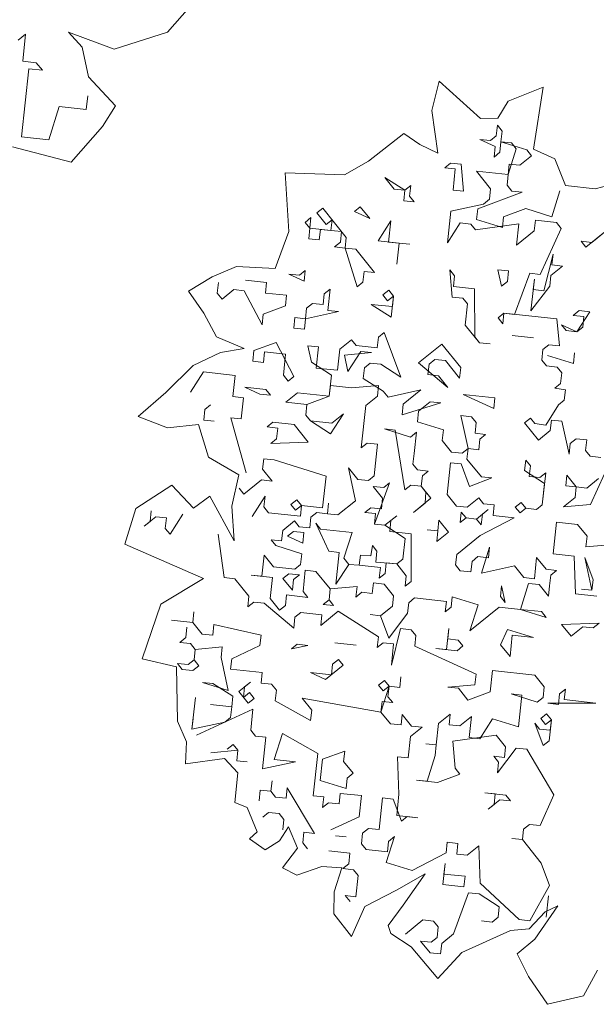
# Model space of a CAD drawing. Header units: metres. Extents: x -228 to 168, y -124 to 293.
# Tile 209 of 256: x -170.47 to -166.28, y 116.37 to 123.53. Entities that reach past the tile are written whole.
import ezdxf

# ---------------------------------------------------------------- set-up
doc = ezdxf.new("R2010")
doc.units = ezdxf.units.M
doc.header["$MEASUREMENT"] = 0
doc.layers.add('Bepflanzung.3 _ UMGEBUNG', color=7, linetype='Continuous')

msp = doc.modelspace()

# ---------------------------------------------------------------- linework, layer by layer
at = {"layer": 'Bepflanzung.3 _ UMGEBUNG', "color": 33, "linetype": 'Continuous', "lineweight": 18, "true_color": 0xa89c73}
for p, q in [((-169.3928, 123.4341), (-169.2337, 123.617)), ((-170.4786, 123.3774), (-170.4239, 123.4215)), ((-170.4239, 123.4215), (-170.4451, 123.2238)), ((-170.0128, 123.3253), (-170.1133, 123.4342)), ((-170.1133, 123.4342), (-169.7806, 123.3109)), ((-169.7806, 123.3109), (-169.3928, 123.4341)), ((-169.9658, 123.11), (-170.0128, 123.3253)), ((-170.4451, 123.2238), (-170.3462, 123.2132)), ((-170.3462, 123.2132), (-170.3021, 123.1585)), ((-170.401, 123.1691), (-170.454, 122.6748)), ((-170.3021, 123.1585), (-170.401, 123.1691)), ((-169.771, 122.8998), (-169.9658, 123.11)), ((-167.4184, 123.0793), (-167.4715, 122.8662)), ((-167.118, 122.8065), (-167.4184, 123.0793)), ((-166.6613, 123.0352), (-166.9168, 122.9344)), ((-166.7328, 122.5852), (-166.6613, 123.0352)), ((-169.9826, 122.8742), (-169.972, 122.9731)), ((-166.9168, 122.9344), (-166.9923, 122.8094)), ((-170.2563, 122.6536), (-170.1804, 122.8954)), ((-170.1804, 122.8954), (-169.9826, 122.8742)), ((-169.8644, 122.7486), (-169.771, 122.8998)), ((-167.4715, 122.8662), (-167.4284, 122.5562)), ((-166.9923, 122.8094), (-167.118, 122.8065)), ((-170.0933, 122.4905), (-169.8644, 122.7486)), ((-167.0025, 122.6816), (-166.9943, 122.7585)), ((-166.9943, 122.7585), (-166.96, 122.7159)), ((-166.96, 122.7159), (-166.9682, 122.639)), ((-170.454, 122.6748), (-170.2563, 122.6536)), ((-167.6752, 122.6982), (-167.9312, 122.4983)), ((-167.558, 122.6192), (-167.6752, 122.6982)), ((-167.0108, 122.6047), (-167.122, 122.6555)), ((-167.122, 122.6555), (-167.0451, 122.6473)), ((-167.0451, 122.6473), (-167.0025, 122.6816)), ((-166.9682, 122.639), (-166.9765, 122.5621)), ((-166.9682, 122.639), (-166.7801, 122.58)), ((-166.8913, 122.6308), (-166.9682, 122.639)), ((-170.5181, 122.6014), (-170.0933, 122.4905)), ((-167.4284, 122.5562), (-167.558, 122.6192)), ((-167.019, 122.5278), (-167.0108, 122.6047)), ((-166.9765, 122.5621), (-167.019, 122.5278)), ((-166.9161, 122.4001), (-166.857, 122.5882)), ((-166.857, 122.5882), (-166.8913, 122.6308)), ((-166.7801, 122.58), (-166.7458, 122.5374)), ((-166.5774, 122.5135), (-166.7328, 122.5852)), ((-167.9312, 122.4983), (-168.1047, 122.3976)), ((-166.7458, 122.5374), (-166.8309, 122.4688)), ((-166.4995, 122.3203), (-166.5774, 122.5135)), ((-167.3774, 122.4496), (-167.3348, 122.4839)), ((-167.3005, 122.4414), (-167.3774, 122.4496)), ((-167.3348, 122.4839), (-167.2579, 122.4757)), ((-167.317, 122.2876), (-167.3005, 122.4414)), ((-167.2579, 122.4757), (-167.2401, 122.2793)), ((-167.0438, 122.2972), (-167.1467, 122.4249)), ((-167.1467, 122.4249), (-166.9161, 122.4001)), ((-166.9078, 122.477), (-166.9243, 122.3232)), ((-166.8309, 122.4688), (-166.9078, 122.477)), ((-168.1047, 122.3976), (-168.5377, 122.4134)), ((-168.5377, 122.4134), (-168.51, 121.9866)), ((-167.6671, 122.2863), (-167.8126, 122.3796)), ((-167.8126, 122.3796), (-167.744, 122.2945)), ((-166.0315, 122.3628), (-166.2839, 122.2972)), ((-167.744, 122.2945), (-167.6671, 122.2863)), ((-167.6753, 122.2094), (-167.6671, 122.2863)), ((-167.6671, 122.2863), (-167.6245, 122.3206)), ((-167.6245, 122.3206), (-167.6328, 122.2437)), ((-167.2401, 122.2793), (-167.317, 122.2876)), ((-167.052, 122.2203), (-167.0438, 122.2972)), ((-166.9243, 122.3232), (-166.89, 122.2807)), ((-166.89, 122.2807), (-166.8131, 122.2724)), ((-166.599, 122.0939), (-166.5399, 122.282)), ((-166.2839, 122.2972), (-166.4995, 122.3203)), ((-167.5985, 122.2011), (-167.6753, 122.2094)), ((-167.6328, 122.2437), (-167.5985, 122.2011)), ((-166.8131, 122.2724), (-167.1372, 122.1516)), ((-167.0946, 122.186), (-167.052, 122.2203)), ((-168.3069, 122.1216), (-168.2643, 122.1559)), ((-168.2643, 122.1559), (-168.0928, 121.9431)), ((-168.0337, 122.1311), (-167.9911, 122.1655)), ((-167.9911, 122.1655), (-167.9225, 122.0803)), ((-167.3582, 121.9032), (-167.3335, 122.1338)), ((-167.3335, 122.1338), (-167.0946, 122.186)), ((-167.1372, 122.1516), (-167.1454, 122.0748)), ((-166.9491, 122.0926), (-166.787, 122.153)), ((-166.787, 122.153), (-166.599, 122.0939)), ((-168.392, 122.0529), (-168.3495, 122.0873)), ((-168.3495, 122.0873), (-168.3577, 122.0104)), ((-168.2383, 122.0364), (-168.3069, 122.1216)), ((-168.1957, 122.0708), (-168.2383, 122.0364)), ((-168.204, 121.9939), (-168.1957, 122.0708)), ((-167.9225, 122.0803), (-168.0337, 122.1311)), ((-167.8621, 121.9183), (-167.7687, 122.0638)), ((-167.7687, 122.0638), (-167.7852, 121.9101)), ((-167.1454, 122.0748), (-166.9573, 122.0157)), ((-166.9573, 122.0157), (-166.9491, 122.0926)), ((-166.7184, 122.0678), (-166.7267, 121.991)), ((-166.5646, 122.0514), (-166.7184, 122.0678)), ((-168.3577, 122.0104), (-168.392, 122.0529)), ((-168.366, 121.9335), (-168.3577, 122.0104)), ((-168.3577, 122.0104), (-168.204, 121.9939)), ((-168.2808, 122.0021), (-168.2891, 121.9252)), ((-168.1271, 121.9856), (-168.2808, 122.0021)), ((-167.2648, 122.0487), (-167.3582, 121.9032)), ((-167.188, 122.0404), (-167.2648, 122.0487)), ((-167.1536, 121.9979), (-167.188, 122.0404)), ((-166.8379, 122.0418), (-167.1536, 121.9979)), ((-166.8544, 121.888), (-166.8379, 122.0418)), ((-166.7267, 121.991), (-166.8544, 121.888)), ((-166.6828, 121.6752), (-166.5303, 122.0088)), ((-166.5303, 122.0088), (-166.5646, 122.0514)), ((-166.1377, 122.0444), (-166.3505, 121.8728)), ((-166.3079, 121.9072), (-166.1377, 122.0444)), ((-168.51, 121.9866), (-168.6088, 121.7176)), ((-168.2891, 121.9252), (-168.366, 121.9335)), ((-168.1353, 121.9087), (-168.1271, 121.9856)), ((-168.0928, 121.9431), (-168.101, 121.8662)), ((-167.7083, 121.9018), (-167.8621, 121.9183)), ((-168.1779, 121.8744), (-168.1353, 121.9087)), ((-168.101, 121.8662), (-168.1779, 121.8744)), ((-168.101, 121.8662), (-168.0241, 121.8579)), ((-168.0145, 121.5847), (-168.101, 121.8662)), ((-168.0241, 121.8579), (-167.8868, 121.6877)), ((-167.7852, 121.9101), (-167.6314, 121.8936)), ((-167.7083, 121.9018), (-167.7248, 121.7481)), ((-167.7248, 121.7481), (-167.7083, 121.9018)), ((-167.6314, 121.8936), (-167.7083, 121.9018)), ((-166.3505, 121.8728), (-166.3848, 121.9154)), ((-166.3848, 121.9154), (-166.3079, 121.9072)), ((-166.6567, 121.5557), (-166.5894, 121.8207)), ((-166.5894, 121.8207), (-166.5976, 121.7438)), ((-168.8909, 121.7317), (-169.0678, 121.6579)), ((-168.6088, 121.7176), (-168.8909, 121.7317)), ((-168.4333, 121.6685), (-168.3907, 121.7028)), ((-168.3907, 121.7028), (-168.399, 121.6259)), ((-167.3226, 121.5105), (-167.3404, 121.7068)), ((-167.3404, 121.7068), (-167.3061, 121.6643)), ((-166.9642, 121.5887), (-166.9903, 121.7082)), ((-166.9903, 121.7082), (-166.9134, 121.6999)), ((-166.5207, 121.7356), (-166.6059, 121.6669)), ((-166.5976, 121.7438), (-166.5207, 121.7356)), ((-169.0678, 121.6579), (-169.2406, 121.5521)), ((-168.8259, 121.6329), (-168.6722, 121.6164)), ((-168.399, 121.6259), (-168.5102, 121.6768)), ((-168.5102, 121.6768), (-168.4333, 121.6685)), ((-167.9637, 121.6959), (-167.972, 121.619)), ((-167.8868, 121.6877), (-167.9637, 121.6959)), ((-167.3061, 121.6643), (-167.3143, 121.5874)), ((-166.9134, 121.6999), (-166.9217, 121.623)), ((-166.8695, 121.3841), (-166.7596, 121.6834)), ((-166.7596, 121.6834), (-166.6828, 121.6752)), ((-166.7501, 121.4102), (-166.7253, 121.6409)), ((-166.7253, 121.6409), (-166.7336, 121.564)), ((-166.6059, 121.6669), (-166.6141, 121.59)), ((-169.0305, 121.5381), (-169.0223, 121.615)), ((-168.9111, 121.5642), (-168.9962, 121.4956)), ((-168.8342, 121.556), (-168.9111, 121.5642)), ((-168.6722, 121.6164), (-168.6804, 121.5395)), ((-168.2534, 121.5326), (-168.2109, 121.5669)), ((-168.2109, 121.5669), (-168.2274, 121.4131)), ((-167.972, 121.619), (-168.0145, 121.5847)), ((-167.8264, 121.5257), (-167.7839, 121.56)), ((-167.7839, 121.56), (-167.7496, 121.5174)), ((-167.3143, 121.5874), (-167.1606, 121.5709)), ((-167.1606, 121.5709), (-167.1592, 121.2208)), ((-166.9217, 121.623), (-166.9642, 121.5887)), ((-166.6141, 121.59), (-166.7501, 121.4102)), ((-166.7336, 121.564), (-166.6567, 121.5557)), ((-169.2406, 121.5521), (-169.1291, 121.3919)), ((-168.9962, 121.4956), (-169.0305, 121.5381)), ((-168.7052, 121.3088), (-168.8342, 121.556)), ((-168.6804, 121.5395), (-168.5267, 121.523)), ((-168.5267, 121.523), (-168.5349, 121.4461)), ((-168.2617, 121.4557), (-168.2534, 121.5326)), ((-167.7921, 121.4831), (-167.8264, 121.5257)), ((-167.7496, 121.5174), (-167.7921, 121.4831)), ((-167.7496, 121.5174), (-167.7661, 121.3636)), ((-167.7578, 121.4405), (-167.7496, 121.5174)), ((-167.2457, 121.5022), (-167.3226, 121.5105)), ((-167.2114, 121.4597), (-167.2457, 121.5022)), ((-168.5349, 121.4461), (-168.6969, 121.3857)), ((-168.3894, 121.3527), (-168.3811, 121.4296)), ((-168.3811, 121.4296), (-168.3386, 121.4639)), ((-168.3386, 121.4639), (-168.2617, 121.4557)), ((-167.7661, 121.3636), (-167.9116, 121.457)), ((-167.9116, 121.457), (-167.7578, 121.4405)), ((-167.2279, 121.3059), (-167.2114, 121.4597)), ((-169.1291, 121.3919), (-169.0356, 121.2202)), ((-168.6969, 121.3857), (-168.7052, 121.3088)), ((-168.4745, 121.2841), (-168.4663, 121.361)), ((-168.4663, 121.361), (-168.3894, 121.3527)), ((-168.3894, 121.3527), (-168.3976, 121.2758)), ((-168.1505, 121.4049), (-168.3894, 121.3527)), ((-168.2274, 121.4131), (-168.1505, 121.4049)), ((-166.989, 121.3581), (-166.9464, 121.3924)), ((-166.9546, 121.3155), (-166.989, 121.3581)), ((-166.9464, 121.3924), (-166.9546, 121.3155)), ((-166.562, 121.3511), (-166.9464, 121.3924)), ((-166.9464, 121.3924), (-166.8695, 121.3841)), ((-166.5441, 121.1548), (-166.562, 121.3511)), ((-166.4425, 121.3772), (-166.4, 121.4115)), ((-166.3656, 121.369), (-166.4425, 121.3772)), ((-166.3231, 121.4033), (-166.4165, 121.2578)), ((-166.4, 121.4115), (-166.3231, 121.4033)), ((-166.3739, 121.2921), (-166.3656, 121.369)), ((-168.3976, 121.2758), (-168.4745, 121.2841)), ((-167.1249, 121.1782), (-167.2279, 121.3059)), ((-166.4165, 121.2578), (-166.5277, 121.3086)), ((-166.5277, 121.3086), (-166.4933, 121.266)), ((-166.4165, 121.2578), (-166.3739, 121.2921)), ((-169.0356, 121.2202), (-168.8347, 121.1368)), ((-167.8677, 121.1412), (-167.8594, 121.2181)), ((-167.8594, 121.2181), (-167.8169, 121.2524)), ((-167.8169, 121.2524), (-167.6961, 120.9284)), ((-167.1592, 121.2208), (-167.1249, 121.1782)), ((-166.886, 121.2304), (-166.7322, 121.2139)), ((-166.7322, 121.2139), (-166.886, 121.2304)), ((-166.4933, 121.266), (-166.4165, 121.2578)), ((-168.8347, 121.1368), (-169.007, 121.1062)), ((-168.7642, 121.1207), (-168.6022, 121.1811)), ((-168.6022, 121.1811), (-168.4732, 120.934)), ((-168.3455, 121.0369), (-168.3716, 121.1564)), ((-168.3716, 121.1564), (-168.2947, 121.1481)), ((-168.2947, 121.1481), (-168.3112, 120.9944)), ((-168.1574, 120.9779), (-168.1409, 121.1316)), ((-168.1409, 121.1316), (-168.0558, 121.2003)), ((-168.0558, 121.2003), (-168.0214, 121.1577)), ((-168.0214, 121.1577), (-167.8677, 121.1412)), ((-167.5684, 121.0314), (-167.3981, 121.1686)), ((-167.3981, 121.1686), (-167.2608, 120.9984)), ((-167.1249, 121.1782), (-167.048, 121.17)), ((-167.048, 121.17), (-167.1249, 121.1782)), ((-166.6636, 121.1287), (-166.621, 121.1631)), ((-166.621, 121.1631), (-166.5441, 121.1548)), ((-169.007, 121.1062), (-169.2054, 121.0132)), ((-168.7725, 121.0439), (-168.7642, 121.1207)), ((-168.6873, 121.1125), (-168.6956, 121.0356)), ((-168.5336, 121.096), (-168.6873, 121.1125)), ((-168.5501, 120.9422), (-168.5336, 121.096)), ((-168.1066, 121.0891), (-167.9102, 121.1069)), ((-168.0805, 120.9696), (-168.1066, 121.0891)), ((-167.9871, 121.1152), (-168.0805, 120.9696)), ((-167.9102, 121.1069), (-167.9871, 121.1152)), ((-166.6718, 121.0519), (-166.6636, 121.1287)), ((-166.4412, 121.0271), (-166.6293, 121.0862)), ((-166.6293, 121.0862), (-166.4412, 121.0271)), ((-166.4329, 121.104), (-166.4412, 121.0271)), ((-166.4412, 121.0271), (-166.4329, 121.104)), ((-169.2054, 121.0132), (-169.4041, 120.8165)), ((-168.6956, 121.0356), (-168.7725, 121.0439)), ((-168.2, 120.9436), (-168.3455, 121.0369)), ((-168.3112, 120.9944), (-168.1574, 120.9779)), ((-167.9611, 120.9957), (-167.9693, 120.9188)), ((-167.9185, 121.03), (-167.9611, 120.9957)), ((-167.8416, 121.0218), (-167.9185, 121.03)), ((-167.6961, 120.9284), (-167.8416, 121.0218)), ((-167.3542, 120.8529), (-167.5684, 121.0314)), ((-167.4915, 121.0231), (-167.4997, 120.9462)), ((-167.4489, 121.0574), (-167.4915, 121.0231)), ((-167.3721, 121.0492), (-167.4489, 121.0574)), ((-167.2691, 120.9215), (-167.3721, 121.0492)), ((-167.2608, 120.9984), (-167.2691, 120.9215)), ((-166.6375, 121.0093), (-166.6718, 121.0519)), ((-166.5606, 121.001), (-166.6375, 121.0093)), ((-166.5263, 120.9585), (-166.5606, 121.001)), ((-169.1308, 120.9656), (-169.2242, 120.8201)), ((-168.9002, 120.9409), (-169.1308, 120.9656)), ((-168.9167, 120.7871), (-168.9002, 120.9409)), ((-168.5157, 120.8997), (-168.5501, 120.9422)), ((-168.4732, 120.934), (-168.5157, 120.8997)), ((-168.2164, 120.7898), (-168.2, 120.9436)), ((-167.9693, 120.9188), (-167.8238, 120.8254)), ((-167.4997, 120.9462), (-167.4229, 120.938)), ((-167.4229, 120.938), (-167.3542, 120.8529)), ((-166.5346, 120.8816), (-166.5263, 120.9585)), ((-168.7203, 120.805), (-168.8315, 120.8558)), ((-168.8315, 120.8558), (-168.6778, 120.8393)), ((-168.2082, 120.8667), (-168.2164, 120.7898)), ((-168.0544, 120.8502), (-168.2082, 120.8667)), ((-167.8581, 120.868), (-168.0544, 120.8502)), ((-167.8663, 120.7911), (-167.8581, 120.868)), ((-166.5771, 120.8473), (-166.5346, 120.8816)), ((-166.4985, 120.8369), (-166.5771, 120.8473)), ((-169.4041, 120.8165), (-169.6058, 120.6424)), ((-168.8398, 120.7789), (-168.9167, 120.7871)), ((-168.8563, 120.6251), (-168.8398, 120.7789)), ((-168.6434, 120.7967), (-168.7203, 120.805)), ((-168.6778, 120.8393), (-168.6434, 120.7967)), ((-168.5322, 120.7459), (-168.4471, 120.8145)), ((-168.4471, 120.8145), (-168.2164, 120.7898)), ((-168.2164, 120.7898), (-168.3785, 120.7294)), ((-167.9515, 120.7225), (-167.8663, 120.7911)), ((-167.8238, 120.8254), (-167.7895, 120.7829)), ((-167.7895, 120.7829), (-167.5506, 120.835)), ((-167.5506, 120.835), (-167.6783, 120.7321)), ((-167.0206, 120.7004), (-167.243, 120.802)), ((-167.243, 120.802), (-167.0124, 120.7773)), ((-167.0124, 120.7773), (-167.0206, 120.7004)), ((-166.5085, 120.7621), (-166.4985, 120.8369)), ((-169.0787, 120.7267), (-169.1212, 120.6924)), ((-168.3785, 120.7294), (-168.5322, 120.7459)), ((-168.3785, 120.7294), (-168.3867, 120.6525)), ((-168.3867, 120.6525), (-168.3785, 120.7294)), ((-167.9845, 120.4149), (-167.9515, 120.7225)), ((-167.6865, 120.6552), (-167.405, 120.7416)), ((-167.6783, 120.7321), (-167.6865, 120.6552)), ((-167.4819, 120.7499), (-167.5671, 120.6813)), ((-167.405, 120.7416), (-167.4819, 120.7499)), ((-166.6427, 120.5802), (-166.5511, 120.7278)), ((-166.5511, 120.7278), (-166.5085, 120.7621)), ((-169.6058, 120.6424), (-169.3929, 120.5587)), ((-169.1212, 120.6924), (-169.1295, 120.6155)), ((-168.8206, 120.2324), (-168.9331, 120.6334)), ((-168.9331, 120.6334), (-168.8563, 120.6251)), ((-168.3867, 120.6525), (-168.3524, 120.6099)), ((-168.3524, 120.6099), (-168.3867, 120.6525)), ((-168.1135, 120.6621), (-168.2069, 120.5166)), ((-168.1986, 120.5935), (-168.1135, 120.6621)), ((-167.5671, 120.6813), (-167.5753, 120.6044)), ((-167.2074, 120.4094), (-167.2595, 120.6483)), ((-167.2595, 120.6483), (-167.1826, 120.64)), ((-167.1826, 120.64), (-167.1483, 120.5975)), ((-166.7965, 120.5967), (-166.7539, 120.631)), ((-166.7539, 120.631), (-166.7213, 120.5905)), ((-169.3929, 120.5587), (-169.1667, 120.5835)), ((-169.1667, 120.5835), (-169.094, 120.3465)), ((-169.1295, 120.6155), (-169.0526, 120.6073)), ((-168.6682, 120.5661), (-168.6256, 120.6004)), ((-168.5913, 120.5578), (-168.6682, 120.5661)), ((-168.6256, 120.6004), (-168.4718, 120.5839)), ((-168.4718, 120.5839), (-168.3689, 120.4562)), ((-168.3524, 120.6099), (-168.1986, 120.5935)), ((-168.2069, 120.5166), (-168.3524, 120.6099)), ((-167.5753, 120.6044), (-167.3872, 120.5453)), ((-167.1483, 120.5975), (-167.1566, 120.5206)), ((-166.6952, 120.4711), (-166.7965, 120.5967)), ((-166.7213, 120.5905), (-166.6427, 120.5802)), ((-166.6002, 120.6145), (-166.6101, 120.5397)), ((-166.525, 120.6084), (-166.6002, 120.6145)), ((-166.4728, 120.3695), (-166.525, 120.6084)), ((-168.5995, 120.4809), (-168.5913, 120.5578)), ((-167.7373, 120.544), (-167.8142, 120.5522)), ((-167.8142, 120.5522), (-167.6261, 120.4932)), ((-167.6673, 120.1087), (-167.7373, 120.544)), ((-167.6261, 120.4932), (-167.5835, 120.5275)), ((-167.5835, 120.5275), (-167.6, 120.3737)), ((-167.3872, 120.5453), (-167.3955, 120.4684)), ((-167.1566, 120.5206), (-167.0797, 120.5123)), ((-167.0797, 120.5123), (-167.1222, 120.478)), ((-166.6101, 120.5397), (-166.6952, 120.4711)), ((-168.6421, 120.4466), (-168.5995, 120.4809)), ((-168.3689, 120.4562), (-168.6421, 120.4466)), ((-167.9419, 120.4493), (-167.9845, 120.4149)), ((-167.865, 120.441), (-167.9419, 120.4493)), ((-167.8898, 120.2104), (-167.865, 120.441)), ((-167.3955, 120.4684), (-167.3268, 120.3833)), ((-167.1222, 120.478), (-167.1305, 120.4011)), ((-166.4646, 120.4464), (-166.4728, 120.3695)), ((-166.422, 120.4807), (-166.4646, 120.4464)), ((-166.3451, 120.4724), (-166.422, 120.4807)), ((-166.3534, 120.3955), (-166.3451, 120.4724)), ((-169.094, 120.3465), (-168.8743, 120.2195)), ((-167.6, 120.3737), (-167.6083, 120.2968)), ((-167.3268, 120.3833), (-167.2499, 120.375)), ((-167.2499, 120.375), (-167.2074, 120.4094)), ((-167.2074, 120.4094), (-167.2156, 120.3325)), ((-167.1305, 120.4011), (-167.2074, 120.4094)), ((-166.3191, 120.353), (-166.3534, 120.3955)), ((-166.2422, 120.3447), (-166.3191, 120.353)), ((-168.6929, 120.3354), (-168.7012, 120.2585)), ((-168.616, 120.3272), (-168.6929, 120.3354)), ((-168.2399, 120.209), (-168.616, 120.3272)), ((-167.6083, 120.2968), (-167.574, 120.2543)), ((-167.3351, 120.3064), (-167.3598, 120.0758)), ((-167.2582, 120.2982), (-167.3351, 120.3064)), ((-167.1961, 120.134), (-167.2582, 120.2982)), ((-167.2156, 120.3325), (-167.1109, 120.2027)), ((-166.7969, 120.2487), (-166.7886, 120.3256)), ((-166.7886, 120.3256), (-166.7543, 120.283)), ((-166.7543, 120.283), (-166.7626, 120.2061)), ((-168.8743, 120.2195), (-168.9249, 119.9905)), ((-168.7012, 120.2585), (-168.6325, 120.1734)), ((-168.2646, 119.9784), (-168.2399, 120.209)), ((-168.0257, 120.0305), (-168.0778, 120.2694)), ((-168.0778, 120.2694), (-168.0092, 120.1843)), ((-167.9323, 120.176), (-167.8898, 120.2104)), ((-167.574, 120.2543), (-167.4971, 120.246)), ((-167.5396, 120.2117), (-167.5479, 120.1348)), ((-167.4971, 120.246), (-167.5396, 120.2117)), ((-167.1109, 120.2027), (-167.0358, 120.1965)), ((-166.6513, 120.1553), (-166.7969, 120.2487)), ((-166.7626, 120.2061), (-166.6857, 120.1979)), ((-166.6857, 120.1979), (-166.6431, 120.2322)), ((-166.6431, 120.2322), (-166.6678, 120.0015)), ((-166.4976, 120.1388), (-166.4893, 120.2157)), ((-166.4893, 120.2157), (-166.4207, 120.1306)), ((-166.2161, 120.2253), (-166.3177, 120.0029)), ((-169.3602, 120.1435), (-169.6232, 119.9736)), ((-169.2035, 119.9752), (-169.3602, 120.1435)), ((-168.7094, 120.1816), (-168.8371, 120.0787)), ((-168.6325, 120.1734), (-168.7094, 120.1816)), ((-168.0092, 120.1843), (-167.9323, 120.176)), ((-167.8294, 120.0484), (-167.898, 120.1335)), ((-167.898, 120.1335), (-167.8211, 120.1252)), ((-167.7785, 120.1596), (-167.8884, 119.8603)), ((-167.8211, 120.1252), (-167.7785, 120.1596)), ((-167.6248, 120.1431), (-167.6673, 120.1087)), ((-167.5479, 120.1348), (-167.6248, 120.1431)), ((-167.5479, 120.1348), (-167.4775, 120.0476)), ((-167.5136, 120.0923), (-167.5479, 120.1348)), ((-167.0358, 120.1965), (-167.1961, 120.134)), ((-166.6678, 120.0015), (-166.6513, 120.1553)), ((-166.4207, 120.1306), (-166.4976, 120.1388)), ((-166.4289, 120.0537), (-166.4207, 120.1306)), ((-166.4207, 120.1306), (-166.3438, 120.1223)), ((-166.3438, 120.1223), (-166.2587, 120.191)), ((-169.0837, 120.0641), (-169.2035, 119.9752)), ((-168.9084, 119.7379), (-169.0837, 120.0641)), ((-168.8371, 120.0787), (-168.8714, 120.1212)), ((-168.7767, 119.9167), (-168.6833, 120.0622)), ((-168.6833, 120.0622), (-168.6916, 119.9853)), ((-167.5201, 120.0132), (-167.5136, 120.0923)), ((-167.3598, 120.0758), (-167.2912, 119.9906)), ((-168.9249, 119.9905), (-168.9084, 119.7379)), ((-168.4952, 120.0031), (-168.4527, 120.0374)), ((-168.4609, 119.9606), (-168.4952, 120.0031)), ((-168.4184, 119.9949), (-168.4609, 119.9606)), ((-168.4527, 120.0374), (-168.4184, 119.9949)), ((-168.4266, 119.918), (-168.4184, 119.9949)), ((-168.4184, 119.9949), (-168.2646, 119.9784)), ((-168.2303, 119.9358), (-168.222, 120.0127)), ((-168.222, 120.0127), (-168.2303, 119.9358)), ((-168.1534, 119.9276), (-168.0257, 120.0305)), ((-167.8376, 119.9715), (-167.8294, 120.0484)), ((-167.4775, 120.0476), (-167.6052, 119.9446)), ((-167.6052, 119.9446), (-167.5201, 120.0132)), ((-167.2912, 119.9906), (-167.2143, 119.9824)), ((-167.2143, 119.9824), (-167.1292, 120.051)), ((-167.1292, 120.051), (-167.0948, 120.0085)), ((-167.0948, 120.0085), (-167.0179, 120.0002)), ((-167.0179, 120.0002), (-167.0262, 119.9233)), ((-166.8642, 119.9837), (-166.8216, 120.018)), ((-166.8216, 120.018), (-166.7873, 119.9755)), ((-166.6678, 120.0015), (-166.7104, 119.9672)), ((-166.7104, 119.9672), (-166.6678, 120.0015)), ((-166.5141, 119.985), (-166.4289, 120.0537)), ((-166.3177, 120.0029), (-166.5141, 119.985)), ((-169.6232, 119.9736), (-169.7037, 119.7149)), ((-169.5195, 119.8797), (-169.5112, 119.9566)), ((-169.2806, 119.9318), (-169.374, 119.7863)), ((-168.6916, 119.9853), (-168.6573, 119.9427)), ((-168.6573, 119.9427), (-168.4266, 119.918)), ((-168.3497, 119.9097), (-168.3072, 119.9441)), ((-168.3072, 119.9441), (-168.2303, 119.9358)), ((-168.2303, 119.9358), (-168.1534, 119.9276)), ((-167.9571, 119.9454), (-167.9145, 119.9797)), ((-167.8802, 119.9371), (-167.9571, 119.9454)), ((-167.9145, 119.9797), (-167.8376, 119.9715)), ((-167.8884, 119.8603), (-167.8802, 119.9371)), ((-167.8115, 119.852), (-167.7264, 119.9207)), ((-167.7264, 119.9207), (-167.769, 119.8863)), ((-167.2651, 119.8712), (-167.2568, 119.9481)), ((-167.2568, 119.9481), (-167.2225, 119.9055)), ((-167.1456, 119.8972), (-167.0605, 119.9659)), ((-167.1031, 119.9316), (-167.1113, 119.8547)), ((-167.0605, 119.9659), (-167.1031, 119.9316)), ((-167.0262, 119.9233), (-166.8724, 119.9068)), ((-166.8299, 119.9411), (-166.8642, 119.9837)), ((-166.7873, 119.9755), (-166.8299, 119.9411)), ((-166.7104, 119.9672), (-166.7873, 119.9755)), ((-166.7873, 119.9755), (-166.7104, 119.9672)), ((-169.4769, 119.914), (-169.5621, 119.8453)), ((-169.5621, 119.8453), (-169.5195, 119.8797)), ((-169.4, 119.9057), (-169.4769, 119.914)), ((-169.4083, 119.8289), (-169.4, 119.9057)), ((-168.5543, 119.815), (-168.4692, 119.8837)), ((-168.4692, 119.8837), (-168.4349, 119.8411)), ((-168.358, 119.8329), (-168.3497, 119.9097)), ((-168.2207, 119.6626), (-168.3154, 119.8672)), ((-168.3154, 119.8672), (-168.2811, 119.8246)), ((-167.8115, 119.852), (-167.8884, 119.8603)), ((-167.8884, 119.8603), (-167.8115, 119.852)), ((-167.6643, 119.7565), (-167.8115, 119.852)), ((-167.769, 119.8863), (-167.7755, 119.8073)), ((-167.4271, 119.8108), (-167.4189, 119.8877)), ((-167.4189, 119.8877), (-167.3502, 119.8025)), ((-167.2225, 119.9055), (-167.2651, 119.8712)), ((-167.1456, 119.8972), (-167.2225, 119.9055)), ((-167.2225, 119.9055), (-167.1456, 119.8972)), ((-167.1113, 119.8547), (-167.1456, 119.8972)), ((-166.8724, 119.9068), (-167.1196, 119.7778)), ((-166.5896, 119.6432), (-166.5649, 119.8738)), ((-166.5649, 119.8738), (-166.4111, 119.8574)), ((-166.4111, 119.8574), (-166.3425, 119.7722)), ((-169.374, 119.7863), (-169.4083, 119.8289)), ((-168.98, 119.4718), (-169.0239, 119.7876)), ((-168.5626, 119.7381), (-168.5543, 119.815)), ((-168.52, 119.7725), (-168.4774, 119.8068)), ((-168.4088, 119.7217), (-168.52, 119.7725)), ((-168.4774, 119.8068), (-168.4005, 119.7985)), ((-168.4349, 119.8411), (-168.358, 119.8329)), ((-168.4005, 119.7985), (-168.4088, 119.7217)), ((-168.2811, 119.8246), (-168.0504, 119.7999)), ((-168.0504, 119.7999), (-168.1095, 119.6118)), ((-167.7755, 119.8073), (-167.6217, 119.7908)), ((-167.6217, 119.7908), (-167.6221, 119.4429)), ((-167.4271, 119.8108), (-167.504, 119.819)), ((-167.504, 119.819), (-167.4271, 119.8108)), ((-167.4354, 119.7339), (-167.4271, 119.8108)), ((-167.3502, 119.8025), (-167.4354, 119.7339)), ((-167.1196, 119.7778), (-167.2898, 119.6405)), ((-166.3425, 119.7722), (-166.3507, 119.6953)), ((-169.7037, 119.7149), (-169.1299, 119.4662)), ((-168.6051, 119.7038), (-168.6394, 119.7464)), ((-168.6394, 119.7464), (-168.5626, 119.7381)), ((-168.417, 119.6448), (-168.6051, 119.7038)), ((-167.9132, 119.6296), (-167.9032, 119.7044)), ((-167.9032, 119.7044), (-167.8706, 119.6639)), ((-167.6825, 119.6049), (-167.6643, 119.7565)), ((-166.3507, 119.6953), (-166.1544, 119.7132)), ((-168.7067, 119.4814), (-168.6902, 119.6352)), ((-168.6902, 119.6352), (-168.6216, 119.5501)), ((-168.4253, 119.5679), (-168.417, 119.6448)), ((-168.1438, 119.6543), (-168.2207, 119.6626)), ((-168.1685, 119.4237), (-168.1438, 119.6543)), ((-167.9983, 119.561), (-167.9883, 119.6357)), ((-167.9883, 119.6357), (-167.9132, 119.6296)), ((-167.8706, 119.6639), (-167.8771, 119.5849)), ((-167.2898, 119.6405), (-167.2981, 119.5636)), ((-167.0509, 119.6927), (-167.11, 119.5046)), ((-167.0592, 119.6158), (-167.0509, 119.6927)), ((-166.4359, 119.6267), (-166.5896, 119.6432)), ((-168.4678, 119.5336), (-168.4253, 119.5679)), ((-168.0735, 119.5671), (-168.1685, 119.4237)), ((-168.1095, 119.6118), (-168.0735, 119.5671)), ((-168.0735, 119.5671), (-167.9983, 119.561)), ((-167.9983, 119.561), (-168.0735, 119.5671)), ((-167.8445, 119.5445), (-167.9983, 119.561)), ((-167.8771, 119.5849), (-167.7251, 119.5706)), ((-167.802, 119.5788), (-167.8102, 119.5019)), ((-167.7251, 119.5706), (-167.802, 119.5788)), ((-167.7251, 119.5706), (-167.6825, 119.6049)), ((-167.6564, 119.4854), (-167.7251, 119.5706)), ((-167.2981, 119.5636), (-167.2638, 119.5211)), ((-167.1869, 119.5128), (-167.1786, 119.5897)), ((-167.1786, 119.5897), (-167.1361, 119.624)), ((-167.1361, 119.624), (-167.0592, 119.6158)), ((-167.11, 119.5046), (-166.8711, 119.5567)), ((-166.8711, 119.5567), (-166.8025, 119.4716)), ((-166.7256, 119.4633), (-166.7091, 119.6171)), ((-166.7091, 119.6171), (-166.6404, 119.532)), ((-166.4263, 119.3535), (-166.4359, 119.6267)), ((-166.3068, 119.3796), (-166.359, 119.6185)), ((-166.359, 119.6185), (-166.2986, 119.4564)), ((-168.6299, 119.4732), (-168.7836, 119.4897)), ((-168.7836, 119.4897), (-168.7067, 119.4814)), ((-168.6216, 119.5501), (-168.4678, 119.5336)), ((-168.553, 119.4649), (-168.5104, 119.4992)), ((-168.5104, 119.4992), (-168.4335, 119.491)), ((-168.4335, 119.491), (-168.4761, 119.4567)), ((-168.391, 119.5253), (-168.4074, 119.3715)), ((-168.3141, 119.5171), (-168.391, 119.5253)), ((-168.2111, 119.3894), (-168.3141, 119.5171)), ((-167.8528, 119.4676), (-167.8445, 119.5445)), ((-167.8102, 119.5019), (-167.8528, 119.4676)), ((-167.6647, 119.4085), (-167.6564, 119.4854)), ((-167.2638, 119.5211), (-167.1869, 119.5128)), ((-166.6404, 119.532), (-166.5636, 119.5237)), ((-166.6061, 119.4894), (-166.6144, 119.4125)), ((-166.5636, 119.5237), (-166.6061, 119.4894)), ((-169.1299, 119.4662), (-169.4414, 119.2782)), ((-168.9031, 119.4636), (-168.98, 119.4718)), ((-168.8001, 119.3359), (-168.9031, 119.4636)), ((-168.6463, 119.3194), (-168.6299, 119.4732)), ((-168.4843, 119.3798), (-168.553, 119.4649)), ((-168.4761, 119.4567), (-168.4843, 119.3798)), ((-167.8953, 119.4333), (-167.9036, 119.3564)), ((-167.8184, 119.425), (-167.8953, 119.4333)), ((-167.7498, 119.3399), (-167.8184, 119.425)), ((-167.6221, 119.4429), (-167.6647, 119.4085)), ((-166.7681, 119.429), (-166.8272, 119.2409)), ((-166.8025, 119.4716), (-166.7256, 119.4633)), ((-166.6912, 119.4208), (-166.7681, 119.429)), ((-166.6226, 119.3357), (-166.6912, 119.4208)), ((-166.2986, 119.4564), (-166.3068, 119.3796)), ((-168.5269, 119.3455), (-168.5351, 119.2686)), ((-168.3714, 119.3269), (-168.5269, 119.3455)), ((-168.4074, 119.3715), (-168.3714, 119.3269)), ((-168.2111, 119.3894), (-168.2176, 119.3104)), ((-168.2176, 119.3104), (-168.2111, 119.3894)), ((-168.0148, 119.4072), (-168.2111, 119.3894)), ((-168.023, 119.3303), (-168.0148, 119.4072)), ((-167.9805, 119.3646), (-168.023, 119.3303)), ((-167.9036, 119.3564), (-167.9805, 119.3646)), ((-166.9645, 119.4112), (-166.9727, 119.3343)), ((-166.9384, 119.2918), (-166.9645, 119.4112)), ((-166.6144, 119.4125), (-166.6226, 119.3357)), ((-166.2725, 119.337), (-166.4263, 119.3535)), ((-166.3068, 119.3796), (-166.3837, 119.3878)), ((-166.3837, 119.3878), (-166.3068, 119.3796)), ((-169.4414, 119.2782), (-169.5763, 118.8806)), ((-168.8084, 119.259), (-168.8001, 119.3359)), ((-168.7658, 119.2933), (-168.8084, 119.259)), ((-168.6889, 119.2851), (-168.7658, 119.2933)), ((-168.473, 119.1044), (-168.6889, 119.2851)), ((-168.5777, 119.2343), (-168.6463, 119.3194)), ((-168.2602, 119.276), (-168.2176, 119.3104)), ((-168.185, 119.2699), (-168.2602, 119.276)), ((-168.2176, 119.3104), (-168.185, 119.2699)), ((-167.7581, 119.263), (-167.7498, 119.3399)), ((-167.6386, 119.2891), (-167.6468, 119.2122)), ((-167.596, 119.3234), (-167.6386, 119.2891)), ((-167.3654, 119.2987), (-167.596, 119.3234)), ((-167.3736, 119.2218), (-167.3654, 119.2987)), ((-167.3228, 119.333), (-167.3311, 119.2561)), ((-167.1347, 119.2739), (-167.3228, 119.333)), ((-167.1938, 119.0858), (-167.1347, 119.2739)), ((-166.9727, 119.3343), (-166.9384, 119.2918)), ((-169.2093, 119.1465), (-169.201, 119.2234)), ((-169.201, 119.2234), (-169.2093, 119.1465)), ((-168.5351, 119.2686), (-168.5777, 119.2343)), ((-168.4239, 119.2178), (-168.4665, 119.1835)), ((-168.2702, 119.2013), (-168.4239, 119.2178)), ((-168.1507, 119.2274), (-168.2784, 119.1244)), ((-168.2784, 119.1244), (-168.2702, 119.2013)), ((-167.8597, 119.0406), (-168.1507, 119.2274)), ((-167.8432, 119.1944), (-167.9201, 119.2026)), ((-167.9201, 119.2026), (-167.8432, 119.1944)), ((-167.8432, 119.1944), (-167.7581, 119.263)), ((-167.6468, 119.2122), (-167.7828, 119.0324)), ((-167.3311, 119.2561), (-167.3736, 119.2218)), ((-166.981, 119.2574), (-167.1938, 119.0858)), ((-166.8272, 119.2409), (-166.981, 119.2574)), ((-166.8272, 119.2409), (-166.6734, 119.2244)), ((-166.6391, 119.1819), (-166.8272, 119.2409)), ((-166.6734, 119.2244), (-166.6391, 119.1819)), ((-169.3631, 119.163), (-169.2093, 119.1465)), ((-169.2093, 119.1465), (-169.1406, 119.0613)), ((-169.0638, 119.0531), (-169.0555, 119.13)), ((-169.0555, 119.13), (-168.7119, 119.0523)), ((-168.4665, 119.1835), (-168.473, 119.1044)), ((-167.7828, 119.0324), (-167.8432, 119.1944)), ((-166.5279, 119.1311), (-166.2547, 119.1407)), ((-166.4593, 119.0459), (-166.5279, 119.1311)), ((-166.2547, 119.1407), (-166.2972, 119.1063)), ((-169.2601, 119.0353), (-169.2518, 119.1122)), ((-169.1406, 119.0613), (-169.0638, 119.0531)), ((-167.6977, 119.101), (-167.765, 118.836)), ((-167.6208, 119.0928), (-167.6977, 119.101)), ((-167.5865, 119.0502), (-167.6208, 119.0928)), ((-167.3641, 118.9486), (-167.3476, 119.1023)), ((-167.3476, 119.1023), (-167.3558, 119.0254)), ((-166.9714, 118.9842), (-166.9206, 119.0954)), ((-166.9206, 119.0954), (-166.7325, 119.0364)), ((-166.3741, 119.1146), (-166.4593, 119.0459)), ((-166.2972, 119.1063), (-166.3741, 119.1146)), ((-169.3027, 119.001), (-169.2601, 119.0353)), ((-169.2258, 118.9927), (-169.3027, 119.001)), ((-169.1915, 118.9501), (-169.2258, 118.9927)), ((-168.7119, 119.0523), (-168.7219, 118.9775)), ((-168.4912, 118.9528), (-168.4487, 118.9871)), ((-168.4487, 118.9871), (-168.3718, 118.9789)), ((-168.1755, 118.9967), (-168.0217, 118.9802)), ((-168.0217, 118.9802), (-168.1755, 118.9967)), ((-167.8679, 118.9637), (-167.8597, 119.0406)), ((-167.8254, 118.998), (-167.8679, 118.9637)), ((-167.7485, 118.9898), (-167.8254, 118.998)), ((-167.765, 118.836), (-167.7485, 118.9898)), ((-167.5947, 118.9733), (-167.5865, 119.0502)), ((-167.3558, 119.0254), (-167.2789, 119.0172)), ((-167.2789, 119.0172), (-167.2446, 118.9746)), ((-166.9027, 118.8991), (-166.9714, 118.9842)), ((-166.8862, 119.0529), (-166.9027, 118.8991)), ((-166.7325, 119.0364), (-166.8862, 119.0529)), ((-169.1915, 118.9501), (-169.1997, 118.8733)), ((-169.1997, 118.8733), (-169.1915, 118.9501)), ((-168.9951, 118.968), (-169.1915, 118.9501)), ((-169.0034, 118.8911), (-168.9951, 118.968)), ((-168.7219, 118.9775), (-168.9248, 118.8807)), ((-168.3718, 118.9789), (-168.4912, 118.9528)), ((-167.1499, 118.7701), (-167.5947, 118.9733)), ((-167.2872, 118.9403), (-167.4409, 118.9568)), ((-167.4409, 118.9568), (-167.3641, 118.9486)), ((-167.2446, 118.9746), (-167.2872, 118.9403)), ((-169.5763, 118.8806), (-169.3271, 118.8231)), ((-169.2848, 118.8046), (-169.3192, 118.8472)), ((-169.3192, 118.8472), (-169.2423, 118.8389)), ((-169.2423, 118.8389), (-169.1997, 118.8733)), ((-169.1997, 118.8733), (-169.1654, 118.8307)), ((-168.9512, 118.6522), (-169.0034, 118.8911)), ((-168.9248, 118.8807), (-168.9347, 118.806)), ((-168.2002, 118.7661), (-168.192, 118.8429)), ((-168.192, 118.8429), (-168.1494, 118.8773)), ((-168.1494, 118.8773), (-168.1151, 118.8347)), ((-169.3271, 118.8231), (-169.3194, 118.4276)), ((-169.2079, 118.7964), (-169.2848, 118.8046)), ((-169.1654, 118.8307), (-169.2079, 118.7964)), ((-168.9347, 118.806), (-168.7041, 118.7812)), ((-168.7041, 118.7812), (-168.7123, 118.7043)), ((-168.2428, 118.7317), (-168.354, 118.7825)), ((-168.354, 118.7825), (-168.2002, 118.7661)), ((-168.1151, 118.8347), (-168.2428, 118.7317)), ((-167.1581, 118.6932), (-167.1499, 118.7701)), ((-167.0304, 118.7961), (-167.0469, 118.6424)), ((-166.7229, 118.7631), (-167.0304, 118.7961)), ((-169.0624, 118.703), (-169.1376, 118.7091)), ((-169.1376, 118.7091), (-168.9512, 118.6522)), ((-168.9169, 118.6096), (-169.0624, 118.703)), ((-168.8743, 118.6439), (-168.7892, 118.7126)), ((-168.7892, 118.7126), (-168.8318, 118.6783)), ((-168.7123, 118.7043), (-168.6354, 118.6961)), ((-167.8583, 118.6905), (-167.8158, 118.7248)), ((-167.8158, 118.7248), (-167.7815, 118.6823)), ((-167.7046, 118.674), (-167.6963, 118.7509)), ((-167.6963, 118.7509), (-167.7046, 118.674)), ((-166.6543, 118.678), (-166.7229, 118.7631)), ((-168.8057, 118.5588), (-168.8743, 118.6439)), ((-168.8318, 118.6783), (-168.84, 118.6014)), ((-168.84, 118.6014), (-168.7975, 118.6357)), ((-168.7975, 118.6357), (-168.7631, 118.5931)), ((-168.6354, 118.6961), (-168.6011, 118.6535)), ((-168.6011, 118.6535), (-168.6094, 118.5766)), ((-167.824, 118.6479), (-167.8583, 118.6905)), ((-167.8405, 118.4942), (-167.7815, 118.6823)), ((-167.7815, 118.6823), (-167.824, 118.6479)), ((-167.7815, 118.6823), (-167.7897, 118.6054)), ((-167.7815, 118.6823), (-167.7046, 118.674)), ((-167.7046, 118.674), (-167.7815, 118.6823)), ((-167.3545, 118.6753), (-167.1581, 118.6932)), ((-167.2776, 118.6671), (-167.3545, 118.6753)), ((-167.2089, 118.582), (-167.2776, 118.6671)), ((-167.0469, 118.6424), (-167.2089, 118.582)), ((-166.6625, 118.6011), (-166.6543, 118.678)), ((-166.5513, 118.5503), (-166.5431, 118.6272)), ((-166.5431, 118.6272), (-166.5005, 118.6615)), ((-166.5005, 118.6615), (-166.5087, 118.5846)), ((-169.1901, 118.6), (-169.2149, 118.3694)), ((-168.9251, 118.5327), (-168.9169, 118.6096)), ((-168.7631, 118.5931), (-168.8057, 118.5588)), ((-168.6094, 118.5766), (-168.3526, 118.4324)), ((-168.3444, 118.5093), (-168.413, 118.5945)), ((-168.413, 118.5945), (-167.8405, 118.4942)), ((-167.8323, 118.5711), (-167.8405, 118.4942)), ((-167.7554, 118.5628), (-167.8323, 118.5711)), ((-167.7897, 118.6054), (-167.7554, 118.5628)), ((-166.8163, 118.6176), (-166.8932, 118.6259)), ((-166.8932, 118.6259), (-166.7051, 118.5668)), ((-166.841, 118.387), (-166.8163, 118.6176)), ((-166.7051, 118.5668), (-166.6625, 118.6011)), ((-166.2781, 118.5599), (-166.6282, 118.5586)), ((-166.6282, 118.5586), (-166.5513, 118.5503)), ((-166.5087, 118.5846), (-166.2781, 118.5599)), ((-168.7714, 118.5162), (-169.1805, 118.3268)), ((-168.9251, 118.5327), (-169.0789, 118.5492)), ((-169.0789, 118.5492), (-168.9251, 118.5327)), ((-168.9334, 118.4558), (-168.9251, 118.5327)), ((-168.7879, 118.3625), (-168.7714, 118.5162)), ((-168.3526, 118.4324), (-168.3444, 118.5093)), ((-167.8405, 118.4942), (-167.7719, 118.409)), ((-169.3194, 118.4276), (-169.2545, 118.2785)), ((-169.2149, 118.3694), (-169.2066, 118.4463)), ((-169.2149, 118.3694), (-168.976, 118.4215)), ((-168.976, 118.4215), (-168.9334, 118.4558)), ((-167.695, 118.4008), (-167.6867, 118.4777)), ((-167.6867, 118.4777), (-167.6181, 118.3925)), ((-167.4218, 118.4104), (-167.3366, 118.479)), ((-167.3366, 118.479), (-167.3449, 118.4021)), ((-167.268, 118.3939), (-167.1829, 118.4625)), ((-167.1829, 118.4625), (-167.1994, 118.3087)), ((-167.1225, 118.3005), (-167.0291, 118.446)), ((-167.0291, 118.446), (-166.841, 118.387)), ((-166.6612, 118.251), (-166.7216, 118.413)), ((-166.7216, 118.413), (-166.6872, 118.3705)), ((-166.679, 118.4474), (-166.6364, 118.4817)), ((-166.6447, 118.4048), (-166.679, 118.4474)), ((-166.6021, 118.4391), (-166.6447, 118.4048)), ((-166.6364, 118.4817), (-166.6021, 118.4391)), ((-166.6021, 118.4391), (-166.6186, 118.2853)), ((-166.6104, 118.3622), (-166.6021, 118.4391)), ((-168.7536, 118.3199), (-168.7879, 118.3625)), ((-167.7719, 118.409), (-167.695, 118.4008)), ((-167.5412, 118.3843), (-167.6264, 118.3157)), ((-167.6181, 118.3925), (-167.5412, 118.3843)), ((-167.4383, 118.2566), (-167.4218, 118.4104)), ((-167.3449, 118.4021), (-167.268, 118.3939)), ((-166.6872, 118.3705), (-166.6104, 118.3622)), ((-169.2545, 118.2785), (-169.2606, 118.1184)), ((-168.6767, 118.3117), (-168.7536, 118.3199)), ((-168.7014, 118.081), (-168.6767, 118.3117)), ((-168.5572, 118.3377), (-168.6163, 118.1496)), ((-168.3005, 118.1935), (-168.5572, 118.3377)), ((-167.6264, 118.3157), (-167.6428, 118.1619)), ((-167.003, 118.3266), (-167.3188, 118.2827)), ((-167.3188, 118.2827), (-167.301, 118.0863)), ((-167.1994, 118.3087), (-167.1225, 118.3005)), ((-166.9344, 118.2414), (-167.003, 118.3266)), ((-166.6186, 118.2853), (-166.6612, 118.251)), ((-168.8812, 118.2169), (-169.0776, 118.1991)), ((-168.9581, 118.2252), (-168.9156, 118.2595)), ((-168.9156, 118.2595), (-168.8812, 118.2169)), ((-168.8812, 118.2169), (-168.8895, 118.1401)), ((-168.2662, 118.151), (-168.1042, 118.2114)), ((-168.1042, 118.2114), (-168.1124, 118.1345)), ((-167.4383, 118.2566), (-167.5152, 118.2648)), ((-167.5152, 118.2648), (-167.4383, 118.2566)), ((-167.4465, 118.1797), (-167.4383, 118.2566)), ((-166.8575, 118.2332), (-166.9935, 118.0534)), ((-166.9426, 118.1646), (-166.9344, 118.2414)), ((-166.7806, 118.2249), (-166.8575, 118.2332)), ((-166.583, 117.8927), (-166.7806, 118.2249)), ((-169.2606, 118.1184), (-168.9791, 118.1566)), ((-168.9791, 118.1566), (-168.8813, 118.0527)), ((-168.8895, 118.1401), (-168.8126, 118.1318)), ((-168.4625, 118.1331), (-168.7014, 118.081)), ((-168.6163, 118.1496), (-168.4625, 118.1331)), ((-168.3335, 117.886), (-168.3005, 118.1935)), ((-168.2827, 117.9972), (-168.2662, 118.151)), ((-168.1124, 118.1345), (-168.0438, 118.0494)), ((-167.6428, 118.1619), (-167.7197, 118.1701)), ((-167.7197, 118.1701), (-167.7102, 117.8969)), ((-167.5056, 117.9916), (-167.4465, 118.1797)), ((-166.9852, 118.1302), (-167.0195, 118.1728)), ((-167.0195, 118.1728), (-166.9426, 118.1646)), ((-166.9935, 118.0534), (-166.9852, 118.1302)), ((-167.301, 118.0863), (-167.2667, 118.0438)), ((-168.8813, 118.0527), (-168.9029, 117.8377)), ((-168.641, 117.919), (-168.6328, 117.9959)), ((-168.6328, 117.9959), (-168.641, 117.919)), ((-168.0946, 117.9381), (-168.2827, 117.9972)), ((-168.0863, 118.015), (-168.0946, 117.9381)), ((-168.0438, 118.0494), (-168.0863, 118.015)), ((-167.4287, 117.9834), (-167.5825, 117.9999)), ((-167.5825, 117.9999), (-167.5056, 117.9916)), ((-167.2667, 118.0438), (-167.4287, 117.9834)), ((-168.7261, 117.8503), (-168.7179, 117.9272)), ((-168.7179, 117.9272), (-168.641, 117.919)), ((-168.641, 117.919), (-168.6067, 117.8764)), ((-168.5298, 117.8682), (-168.5216, 117.9451)), ((-168.5216, 117.9451), (-168.3239, 117.6128)), ((-168.6067, 117.8764), (-168.5298, 117.8682)), ((-168.2566, 117.8778), (-168.3335, 117.886)), ((-168.2648, 117.8009), (-168.2566, 117.8778)), ((-168.1371, 117.9038), (-168.1454, 117.8269)), ((-167.9834, 117.8873), (-168.1371, 117.9038)), ((-167.9999, 117.7336), (-167.9834, 117.8873)), ((-167.8296, 117.8708), (-167.8543, 117.6402)), ((-167.7527, 117.8626), (-167.8296, 117.8708)), ((-167.6923, 117.7006), (-167.7527, 117.8626)), ((-167.7102, 117.8969), (-167.7266, 117.7431)), ((-167.0099, 117.8996), (-167.0868, 117.9078)), ((-167.0868, 117.9078), (-166.9331, 117.8913)), ((-166.9756, 117.857), (-167.0608, 117.7884)), ((-167.0182, 117.8227), (-167.0099, 117.8996)), ((-166.8987, 117.8488), (-166.9756, 117.857)), ((-166.9331, 117.8913), (-166.8987, 117.8488)), ((-166.6846, 117.6703), (-166.583, 117.8927)), ((-168.9029, 117.8377), (-168.8141, 117.8009)), ((-168.8141, 117.8009), (-168.7404, 117.624)), ((-168.2223, 117.8352), (-168.2648, 117.8009)), ((-168.1454, 117.8269), (-168.2223, 117.8352)), ((-167.0608, 117.7884), (-167.0182, 117.8227)), ((-168.6575, 117.7652), (-168.7001, 117.7309)), ((-168.5806, 117.757), (-168.6575, 117.7652)), ((-168.5463, 117.7144), (-168.5806, 117.757)), ((-168.5546, 117.6375), (-168.5463, 117.7144)), ((-168.2044, 117.6389), (-167.9999, 117.7336)), ((-167.7266, 117.7431), (-167.5729, 117.7267)), ((-167.6498, 117.7349), (-167.6923, 117.7006)), ((-167.5729, 117.7267), (-167.6498, 117.7349)), ((-168.5785, 117.5576), (-168.513, 117.6596)), ((-168.513, 117.6596), (-168.4478, 117.5054)), ((-167.9312, 117.6484), (-167.9738, 117.6141)), ((-167.8543, 117.6402), (-167.9312, 117.6484)), ((-166.8123, 117.5673), (-166.804, 117.6442)), ((-166.804, 117.6442), (-166.7615, 117.6785)), ((-166.7615, 117.6785), (-166.6846, 117.6703)), ((-168.7404, 117.624), (-168.7971, 117.5732)), ((-168.7971, 117.5732), (-168.6836, 117.4925)), ((-168.6836, 117.4925), (-168.5785, 117.5576)), ((-168.4008, 117.621), (-168.409, 117.5441)), ((-168.3239, 117.6128), (-168.4008, 117.621)), ((-168.0932, 117.588), (-168.1701, 117.5963)), ((-167.9738, 117.6141), (-167.982, 117.5372)), ((-167.7431, 117.5894), (-167.8022, 117.4013)), ((-167.794, 117.4782), (-167.7857, 117.5551)), ((-167.7857, 117.5551), (-167.7431, 117.5894)), ((-166.8123, 117.5673), (-166.8892, 117.5756)), ((-166.8892, 117.5756), (-166.8123, 117.5673)), ((-166.675, 117.397), (-166.8123, 117.5673)), ((-168.4478, 117.5054), (-168.5557, 117.3616)), ((-168.409, 117.5441), (-168.3747, 117.5016)), ((-168.0672, 117.4686), (-168.2209, 117.4851)), ((-167.982, 117.5372), (-167.9477, 117.4947)), ((-167.9477, 117.4947), (-167.794, 117.4782)), ((-167.367, 117.4713), (-167.3587, 117.5481)), ((-167.3587, 117.5481), (-167.2818, 117.5399)), ((-167.2818, 117.5399), (-167.2901, 117.463)), ((-167.2132, 117.4548), (-167.1281, 117.5234)), ((-167.1281, 117.5234), (-167.1185, 117.2502)), ((-168.0754, 117.3917), (-168.0672, 117.4686)), ((-167.6141, 117.3422), (-167.367, 117.4713)), ((-167.2901, 117.463), (-167.2132, 117.4548)), ((-168.5557, 117.3616), (-168.4518, 117.3083)), ((-168.4518, 117.3083), (-168.2712, 117.3719)), ((-168.2712, 117.3719), (-168.1251, 117.3617)), ((-168.1251, 117.3617), (-168.1819, 117.1879)), ((-168.118, 117.3574), (-168.0754, 117.3917)), ((-168.0411, 117.3491), (-168.118, 117.3574)), ((-168.0068, 117.3066), (-168.0411, 117.3491)), ((-167.8022, 117.4013), (-167.6141, 117.3422)), ((-167.3917, 117.2406), (-167.3752, 117.3944)), ((-167.3752, 117.3944), (-167.3835, 117.3175)), ((-166.6146, 117.235), (-166.675, 117.397)), ((-168.0233, 117.1528), (-168.0068, 117.3066)), ((-167.7282, 117.1992), (-167.5191, 117.3185)), ((-167.5191, 117.3185), (-167.6799, 117.0904)), ((-167.3835, 117.3175), (-167.2297, 117.301)), ((-167.2297, 117.301), (-167.2379, 117.2241)), ((-167.9588, 117.0822), (-167.7282, 117.1992)), ((-167.2379, 117.2241), (-167.3917, 117.2406)), ((-167.1185, 117.2502), (-166.8357, 116.9865)), ((-166.7588, 116.9783), (-166.6146, 117.235)), ((-168.1819, 117.1879), (-168.1831, 117.0294)), ((-168.0658, 117.1185), (-168.1002, 117.1611)), ((-168.1002, 117.1611), (-168.0233, 117.1528)), ((-167.2036, 117.1815), (-167.3135, 116.8823)), ((-167.1267, 117.1733), (-167.2036, 117.1815)), ((-166.9812, 117.0799), (-167.1267, 117.1733)), ((-166.6393, 117.0044), (-166.6229, 117.1581)), ((-168.0545, 116.8632), (-167.9588, 117.0822)), ((-167.6799, 117.0904), (-167.7883, 116.9439)), ((-166.9895, 117.003), (-166.9812, 117.0799)), ((-166.5548, 117.0875), (-166.7227, 116.8438)), ((-166.6468, 117.0429), (-166.5548, 117.0875)), ((-168.1831, 117.0294), (-168.0545, 116.8632)), ((-167.5359, 116.9839), (-167.6636, 116.8809)), ((-167.459, 116.9756), (-167.5359, 116.9839)), ((-167.032, 116.9687), (-166.9895, 117.003)), ((-166.8357, 116.9865), (-166.7588, 116.9783)), ((-166.7637, 116.9191), (-166.6468, 117.0429)), ((-167.7883, 116.9439), (-167.7678, 116.8846)), ((-167.4247, 116.9331), (-167.459, 116.9756)), ((-167.4329, 116.8562), (-167.4247, 116.9331)), ((-167.1089, 116.977), (-167.032, 116.9687)), ((-166.899, 116.908), (-166.7637, 116.9191)), ((-167.7678, 116.8846), (-167.6221, 116.7881)), ((-167.4755, 116.8219), (-167.4329, 116.8562)), ((-167.3135, 116.8823), (-167.3986, 116.8136)), ((-167.254, 116.748), (-166.899, 116.908)), ((-166.7227, 116.8438), (-166.8514, 116.7387)), ((-167.6221, 116.7881), (-167.428, 116.5596)), ((-167.4837, 116.745), (-167.5524, 116.8301)), ((-167.5524, 116.8301), (-167.4755, 116.8219)), ((-167.3986, 116.8136), (-167.4069, 116.7367)), ((-167.4069, 116.7367), (-167.4837, 116.745)), ((-167.428, 116.5596), (-167.254, 116.748)), ((-166.8514, 116.7387), (-166.7675, 116.5735)), ((-166.7675, 116.5735), (-166.6301, 116.3709)), ((-166.3674, 116.4315), (-166.2658, 116.6187)), ((-166.6301, 116.3709), (-166.3674, 116.4315))]:
    msp.add_line(p, q, dxfattribs=at)

doc.saveas('drawing.dxf')
